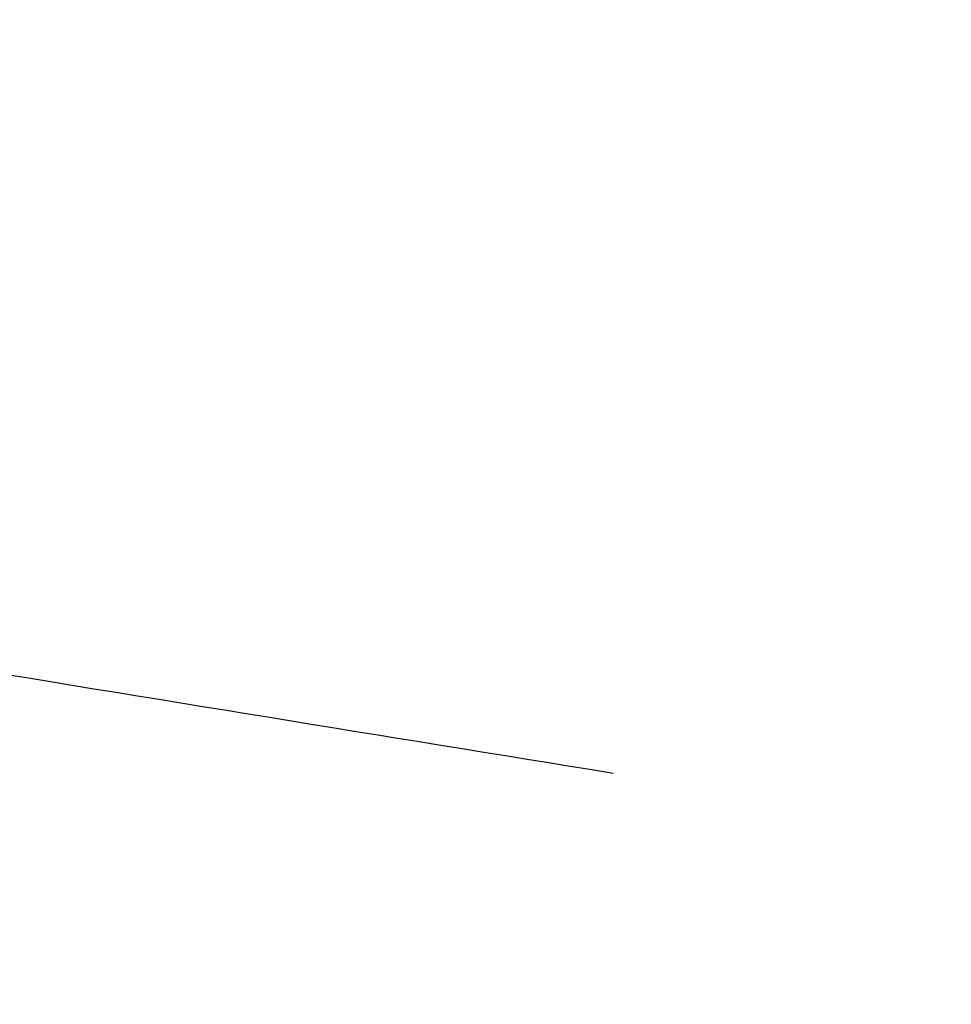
# Model space of a CAD drawing. Header units: millimetres. Extents: x 3323 to 3817, y 1335 to 1858.
# Tile 157 of 256: x 3366.84 to 3370.41, y 1648.81 to 1652.58. Entities that reach past the tile are written whole.
import ezdxf

# ---------------------------------------------------------------- set-up
doc = ezdxf.new("R2010")
doc.units = ezdxf.units.MM
doc.layers.get('0').update_dxf_attribs({"color": 18, "true_color": 0x000000})
doc.layers.add('IGES level 0', color=18, linetype='Continuous', true_color=0x000000)

msp = doc.modelspace()

# ---------------------------------------------------------------- linework, layer by layer
at = {"extrusion": (0.159279, 0.986632, -0.034454)}
msp.add_rational_spline([(3339.4971, 1655.5179, 374.9365), (3339.4971, 1654.471, 344.9548), (3369.1141, 1649.6955, 345.1215)], [1, 0.707106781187, 1], degree=2, dxfattribs=at)
at = {"extrusion": (0.134813, 0.990267, -0.034581)}
msp.add_rational_spline([(3338.7013, 1650.169, 375.1233), (3338.7013, 1649.122, 345.1415), (3368.4274, 1645.0801, 345.2827)], [1, 0.707106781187, 1], degree=2, dxfattribs=at)
at = {"layer": 'IGES level 0'}
for points, knots in [([(3370.388, 1386.333, 394.5228), (3364.4912, 1392.9937, 394.5228), (3353.9108, 1408.9495, 394.5228), (3342.537, 1438.1026, 394.3439), (3336.5174, 1469.7912, 393.8071), (3334.5146, 1506.3382, 392.7225), (3335.1909, 1550.0667, 390.9002), (3337.5038, 1592.8584, 388.9657), (3340.4108, 1626.5954, 387.545), (3343.4779, 1650.197, 386.6119), (3345.8058, 1660.5182, 386.2189), (3347.484, 1664.1716, 386.1623), (3348.3789, 1665.4741, 386.1767), (3348.7506, 1665.8821, 386.1933), (3348.855, 1665.9882, 386.1981)], [-10, -10, -10, -10, -9, -8, -7, -6, -5, -4, -3, -2, -1, -0.5, -0.25, 0, 0, 0, 0]), ([(3373.569, 1665.4748, 431.2226), (3373.8657, 1664.9783, 431.5784), (3374.0509, 1663.7571, 432.133), (3373.7619, 1660.944, 432.8918), (3372.4831, 1655.3499, 433.6862), (3370.0073, 1644.5045, 434.1378), (3369.4743, 1623.0651, 434.9702), (3369.7919, 1592.4106, 436.2678), (3369.3729, 1551.7508, 438.2054), (3369.6498, 1511.0739, 439.9579), (3372.0552, 1480.3678, 440.7005), (3376.8526, 1454.4181, 440.6059), (3383.0632, 1432.4118, 439.9732), (3387.2917, 1419.3431, 439.3996), (3389.7334, 1413.1519, 439.1258), (3391.1283, 1410.6133, 439.0427), (3391.9741, 1409.5119, 439.0298)], [0, 0, 0, 0, 0.25, 0.5, 1, 2, 3, 4, 5, 6, 7, 8, 9, 9.5, 9.75, 10, 10, 10, 10])]:
    msp.add_open_spline(points, degree=3, knots=knots, dxfattribs=at)

doc.saveas('drawing.dxf')
